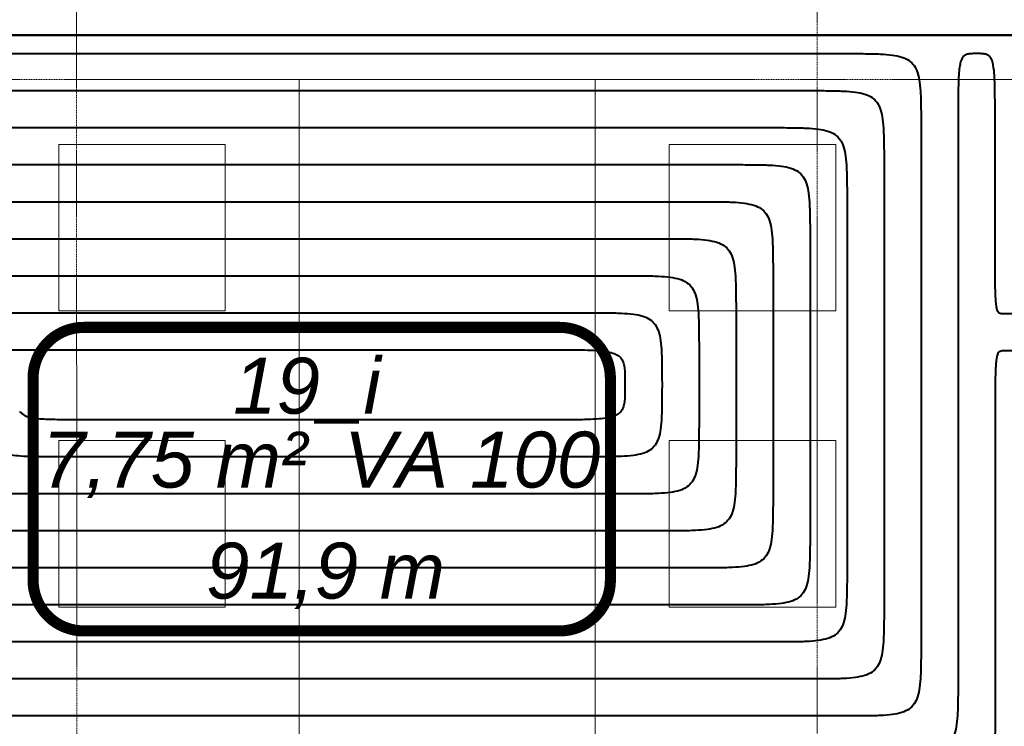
# Model space of a CAD drawing. Header units: millimetres. Extents: x 49908 to 79848, y -11883 to -3092.
# Tile 76 of 222: x 67875 to 68141, y -5401 to -5210. Entities that reach past the tile are written whole.
import ezdxf
from ezdxf.lldxf.tags import DXFTag

# ---------------------------------------------------------------- set-up
doc = ezdxf.new("R2010")
doc.units = ezdxf.units.MM
doc.linetypes.add('DASHDOT', pattern=[1, 0.5, -0.25, 0, -0.25])
doc.layers.add('A wyp ruchome', color=9, linetype='Continuous', lineweight=9)
doc.layers.add('A_OSIE', color=9, linetype='DASHDOT', lineweight=9)
doc.layers.add('IS_Ogrzewanie_płaszczyznowe', color=7, linetype='SOLID', true_color=0xac00e6)
doc.layers.add('IS_Ogrzewanie_płaszczyznowe_-_opis', color=7, linetype='SOLID', true_color=0xf000f0)
doc.layers.add('IS_Rys.pętli_o.p._Powrót', color=7, linetype='DASH', lineweight=13, true_color=0x4c9a5f)
doc.layers.add('IS_Rys.pętli_o.p._Zasilanie', color=7, linetype='SOLID', lineweight=13, true_color=0xff8c1a)
tags = doc.linetypes.add('DASH', pattern=[15, 10, -5]).pattern_tags.tags
tags[6:7] = [DXFTag(74, 4), DXFTag(75, 0), DXFTag(340, '0'), DXFTag(46, 0.0), DXFTag(50, 0.0), DXFTag(44, 0.0), DXFTag(45, 0.0)]
tags[4:5] = [DXFTag(74, 4), DXFTag(75, 0), DXFTag(340, '0'), DXFTag(46, 0.0), DXFTag(50, 0.0), DXFTag(44, 0.0), DXFTag(45, 0.0)]
tags = doc.linetypes.add('SOLID', pattern=[10, 10, 0]).pattern_tags.tags
tags[6:7] = [DXFTag(74, 4), DXFTag(75, 0), DXFTag(340, '0'), DXFTag(46, 0.0), DXFTag(50, 0.0), DXFTag(44, 0.0), DXFTag(45, 0.0)]
tags[4:5] = [DXFTag(74, 4), DXFTag(75, 0), DXFTag(340, '0'), DXFTag(46, 0.0), DXFTag(50, 0.0), DXFTag(44, 0.0), DXFTag(45, 0.0)]

msp = doc.modelspace()

# ---------------------------------------------------------------- linework, layer by layer
at = {"layer": 'A wyp ruchome'}
for points in [[(68030.47, -5226.63), (68030.47, -5466.63), (67950.47, -5466.63), (67950.47, -5226.63)], [(67930.47, -5244.13), (67885.47, -5244.13), (67885.47, -5289.13), (67930.47, -5289.13)], [(68050.47, -5244.13), (68095.47, -5244.13), (68095.47, -5289.13), (68050.47, -5289.13)], [(67930.47, -5324.13), (67885.47, -5324.13), (67885.47, -5369.13), (67930.47, -5369.13)], [(68050.47, -5324.13), (68095.47, -5324.13), (68095.47, -5369.13), (68050.47, -5369.13)]]:
    msp.add_lwpolyline(points, close=True, dxfattribs=at)
at = {"layer": 'A_OSIE', "ltscale": 0.3, "transparency": 33554559}
for p, q in [((67890.48, -7140.05), (67890.22, -3902.99)), ((68090.47, -7140.13), (68090.47, -3902.92)), ((70341.81, -5226.63), (67440.85, -5226.63))]:
    msp.add_line(p, q, dxfattribs=at)
at = {"layer": 'IS_Ogrzewanie_płaszczyznowe', "lineweight": 40}
for p, q in [((68143.5, -5214.61), (67772.46, -5214.61)), ((67772.46, -5214.61), (68143.5, -5214.61))]:
    msp.add_line(p, q, dxfattribs=at)
at = {"layer": 'IS_Ogrzewanie_płaszczyznowe_-_opis'}
msp.add_lwpolyline([(67892.22, -5375.57, 3, 3, 0), (68020.89, -5375.57, 3, 3, 0.414214), (68034.56, -5361.91, 3, 3, 0), (68034.56, -5307.24, 3, 3, 0.414214), (68020.89, -5293.57, 3, 3, 0), (67892.22, -5293.57, 3, 3, 0.414214), (67878.56, -5307.24, 3, 3, 0), (67878.56, -5361.91, 3, 3, 0.414214), (67892.22, -5375.57, 3, 3, 0)], format="xyseb", dxfattribs=at)
at = {"layer": 'IS_Rys.pętli_o.p._Powrót', "lineweight": 40}
for points, knots in [([(68133.5, -5219.61), (68133.08, -5219.61), (68132.33, -5219.61), (68131.28, -5219.69), (68130.4, -5219.96), (68129.69, -5220.59), (68129.22, -5221.6), (68128.91, -5223.02), (68128.7, -5224.97), (68128.58, -5227.55), (68128.52, -5230.84), (68128.5, -5234.94), (68128.5, -5237.96), (68128.5, -5239.61)], [0, 0, 0, 0, 0.0124352, 0.0226697, 0.0313069, 0.0397459, 0.0500792, 0.0641739, 0.0833944, 0.1088269, 0.1414417, 0.1821639, 0.2319009, 0.2319009, 0.2319009, 0.2319009]), ([(68138.5, -5239.61), (68138.5, -5237.96), (68138.5, -5234.94), (68138.48, -5230.84), (68138.42, -5227.55), (68138.3, -5224.97), (68138.09, -5223.02), (68137.77, -5221.6), (68137.3, -5220.59), (68136.6, -5219.96), (68135.71, -5219.69), (68134.67, -5219.61), (68133.91, -5219.61), (68133.5, -5219.61)], [0, 0, 0, 0, 0.0497371, 0.0904592, 0.123074, 0.1485065, 0.167727, 0.1818217, 0.192155, 0.200594, 0.2092312, 0.2194657, 0.2319009, 0.2319009, 0.2319009, 0.2319009]), ([(67807.45, -5229.61), (67809.63, -5229.61), (67817.8, -5229.61), (67834.9, -5229.61), (67860.87, -5229.61), (67893.18, -5229.61), (67929.29, -5229.61), (67966.66, -5229.61), (68002.77, -5229.61), (68035.08, -5229.61), (68061.05, -5229.61), (68078.15, -5229.61), (68086.32, -5229.61), (68088.5, -5229.61)], [0, 0, 0, 0, 0.065457, 0.244938, 0.513102, 0.844613, 1.214131, 1.596318, 1.965836, 2.297346, 2.565511, 2.744991, 2.810448, 2.810448, 2.810448, 2.810448]), ([(68088.5, -5229.61), (68090.16, -5229.61), (68093.17, -5229.61), (68097.28, -5229.69), (68100.59, -5229.93), (68103.21, -5230.44), (68105.27, -5231.35), (68106.76, -5232.84), (68107.67, -5234.9), (68108.18, -5237.52), (68108.42, -5240.83), (68108.5, -5244.94), (68108.5, -5247.96), (68108.5, -5249.61)], [0, 0, 0, 0, 0.0497373, 0.0904721, 0.1232039, 0.1491998, 0.1703704, 0.1897083, 0.2108788, 0.2368747, 0.2696065, 0.3103414, 0.3600787, 0.3600787, 0.3600787, 0.3600787]), ([(68128.5, -5239.61), (68128.5, -5240.77), (68128.5, -5245.1), (68128.5, -5254.16), (68128.5, -5267.93), (68128.5, -5285.05), (68128.5, -5304.18), (68128.5, -5323.99), (68128.5, -5343.12), (68128.5, -5360.24), (68128.5, -5374.01), (68128.5, -5383.07), (68128.5, -5387.4), (68128.5, -5388.55)], [0, 0, 0, 0, 0.034689, 0.129805, 0.271919, 0.447603, 0.64343, 0.84597, 1.041797, 1.217481, 1.359595, 1.454711, 1.4894, 1.4894, 1.4894, 1.4894]), ([(68138.5, -5269.93), (68138.5, -5269.7), (68138.5, -5268.82), (68138.5, -5266.97), (68138.5, -5264.17), (68138.5, -5260.69), (68138.5, -5256.79), (68138.5, -5252.76), (68138.5, -5248.86), (68138.5, -5245.38), (68138.5, -5242.58), (68138.5, -5240.73), (68138.5, -5239.85), (68138.5, -5239.61)], [0, 0, 0, 0, 0.0070618, 0.0264246, 0.0553551, 0.0911195, 0.1309842, 0.1722158, 0.2120805, 0.2478449, 0.2767754, 0.2961382, 0.3032, 0.3032, 0.3032, 0.3032]), ([(67827.45, -5249.61), (67829.32, -5249.61), (67836.32, -5249.61), (67850.99, -5249.61), (67873.27, -5249.61), (67900.98, -5249.61), (67931.95, -5249.61), (67964, -5249.61), (67994.97, -5249.61), (68022.68, -5249.61), (68044.95, -5249.61), (68059.62, -5249.61), (68066.63, -5249.61), (68068.5, -5249.61)], [0, 0, 0, 0, 0.056142, 0.21008, 0.440081, 0.724413, 1.041344, 1.369141, 1.686071, 1.970404, 2.200405, 2.354342, 2.410484, 2.410484, 2.410484, 2.410484]), ([(68068.5, -5249.61), (68070.16, -5249.61), (68073.17, -5249.61), (68077.28, -5249.69), (68080.59, -5249.93), (68083.21, -5250.44), (68085.27, -5251.35), (68086.76, -5252.84), (68087.67, -5254.9), (68088.18, -5257.52), (68088.42, -5260.83), (68088.5, -5264.94), (68088.5, -5267.96), (68088.5, -5269.61)], [0, 0, 0, 0, 0.0497373, 0.0904721, 0.1232039, 0.1491998, 0.1703704, 0.1897083, 0.2108788, 0.2368747, 0.2696065, 0.3103414, 0.3600787, 0.3600787, 0.3600787, 0.3600787]), ([(68108.5, -5249.61), (68108.5, -5250.54), (68108.5, -5253.99), (68108.5, -5261.23), (68108.5, -5272.22), (68108.5, -5285.89), (68108.5, -5301.18), (68108.5, -5316.99), (68108.5, -5332.27), (68108.5, -5345.95), (68108.5, -5356.94), (68108.5, -5364.18), (68108.5, -5367.63), (68108.5, -5368.55)], [0, 0, 0, 0, 0.027702, 0.103659, 0.217148, 0.357446, 0.513828, 0.675572, 0.831954, 0.972252, 1.085741, 1.161698, 1.1894, 1.1894, 1.1894, 1.1894]), ([(67847.45, -5269.61), (67849.01, -5269.61), (67854.85, -5269.61), (67867.08, -5269.61), (67885.66, -5269.61), (67908.77, -5269.61), (67934.6, -5269.61), (67961.34, -5269.61), (67987.17, -5269.61), (68010.28, -5269.61), (68028.86, -5269.61), (68041.1, -5269.61), (68046.94, -5269.61), (68048.5, -5269.61)], [0, 0, 0, 0, 0.046827, 0.175222, 0.36706, 0.604214, 0.868557, 1.141964, 1.406307, 1.643461, 1.835299, 1.963694, 2.01052, 2.01052, 2.01052, 2.01052]), ([(68048.5, -5269.61), (68050.16, -5269.61), (68053.17, -5269.61), (68057.28, -5269.69), (68060.59, -5269.93), (68063.21, -5270.44), (68065.27, -5271.35), (68066.76, -5272.84), (68067.67, -5274.9), (68068.18, -5277.52), (68068.42, -5280.83), (68068.5, -5284.94), (68068.5, -5287.96), (68068.5, -5289.61)], [0, 0, 0, 0, 0.0497373, 0.0904721, 0.1232039, 0.1491998, 0.1703704, 0.1897083, 0.2108788, 0.2368747, 0.2696065, 0.3103414, 0.3600787, 0.3600787, 0.3600787, 0.3600787]), ([(68088.5, -5269.61), (68088.5, -5270.23), (68088.5, -5272.52), (68088.5, -5277.32), (68088.5, -5284.62), (68088.5, -5293.69), (68088.5, -5303.84), (68088.5, -5314.33), (68088.5, -5324.47), (68088.5, -5333.55), (68088.5, -5340.84), (68088.5, -5345.65), (68088.5, -5347.94), (68088.5, -5348.55)], [0, 0, 0, 0, 0.0183857, 0.0687982, 0.1441204, 0.2372352, 0.3410255, 0.4483745, 0.5521648, 0.6452796, 0.7206018, 0.7710143, 0.7894, 0.7894, 0.7894, 0.7894]), ([(68141, -5289.93), (68140.79, -5289.93), (68140.41, -5289.94), (68139.86, -5289.86), (68139.39, -5289.52), (68139.08, -5288.88), (68138.86, -5287.92), (68138.7, -5286.51), (68138.6, -5284.57), (68138.54, -5282), (68138.51, -5278.71), (68138.5, -5274.61), (68138.5, -5271.59), (68138.5, -5269.93)], [0, 0, 0, 0, 0.0062189, 0.0114166, 0.016393, 0.0227951, 0.0322664, 0.0460468, 0.0651645, 0.0905685, 0.1231775, 0.163899, 0.213636, 0.213636, 0.213636, 0.213636]), ([(67867.44, -5289.61), (67868.69, -5289.61), (67873.37, -5289.61), (67883.17, -5289.61), (67898.06, -5289.61), (67916.57, -5289.61), (67937.26, -5289.61), (67958.68, -5289.61), (67979.37, -5289.61), (67997.88, -5289.61), (68012.77, -5289.61), (68022.57, -5289.61), (68027.25, -5289.61), (68028.5, -5289.61)], [0, 0, 0, 0, 0.037511, 0.140364, 0.294038, 0.484014, 0.69577, 0.914786, 1.126543, 1.316518, 1.470192, 1.573045, 1.610557, 1.610557, 1.610557, 1.610557]), ([(68028.5, -5289.61), (68030.16, -5289.61), (68033.17, -5289.61), (68037.28, -5289.69), (68040.59, -5289.92), (68043.21, -5290.42), (68045.26, -5291.3), (68046.75, -5292.75), (68047.67, -5294.76), (68048.18, -5297.31), (68048.42, -5300.54), (68048.5, -5304.53), (68048.5, -5307.47), (68048.5, -5309.08)], [0, 0, 0, 0, 0.0497373, 0.0904714, 0.1231967, 0.1491615, 0.170228, 0.1893114, 0.2100272, 0.2353662, 0.2672373, 0.3068934, 0.3553126, 0.3553126, 0.3553126, 0.3553126]), ([(68068.5, -5289.61), (68068.5, -5289.92), (68068.5, -5291.05), (68068.5, -5293.42), (68068.5, -5297.02), (68068.5, -5301.49), (68068.5, -5306.5), (68068.5, -5311.67), (68068.5, -5316.68), (68068.5, -5321.15), (68068.5, -5324.75), (68068.5, -5327.12), (68068.5, -5328.25), (68068.5, -5328.55)], [0, 0, 0, 0, 0.0090694, 0.0339372, 0.0710926, 0.1170248, 0.1682231, 0.2211769, 0.2723752, 0.3183074, 0.3554628, 0.3803306, 0.3894, 0.3894, 0.3894, 0.3894]), ([(68143.5, -5289.93), (68143.48, -5289.93), (68143.41, -5289.93), (68143.25, -5289.93), (68143.02, -5289.93), (68142.73, -5289.93), (68142.41, -5289.93), (68142.08, -5289.93), (68141.76, -5289.93), (68141.47, -5289.93), (68141.24, -5289.93), (68141.09, -5289.93), (68141.02, -5289.93), (68141, -5289.93)], [0, 0, 0, 0, 0.00058227, 0.00217881, 0.00456424, 0.00751315, 0.01080015, 0.01419985, 0.01748685, 0.02043576, 0.02282119, 0.02441773, 0.025, 0.025, 0.025, 0.025]), ([(68048.5, -5309.08), (68048.5, -5310.7), (68048.5, -5313.63), (68048.42, -5317.63), (68048.18, -5320.86), (68047.67, -5323.41), (68046.75, -5325.42), (68045.26, -5326.87), (68043.21, -5327.75), (68040.59, -5328.24), (68037.28, -5328.48), (68033.17, -5328.56), (68030.16, -5328.55), (68028.5, -5328.55)], [0, 0, 0, 0, 0.0484192, 0.0880753, 0.1199464, 0.1452854, 0.1660013, 0.1850846, 0.2061511, 0.2321159, 0.2648412, 0.3055754, 0.3553126, 0.3553126, 0.3553126, 0.3553126]), ([(67887.43, -5328.55), (67885.78, -5328.55), (67882.76, -5328.56), (67878.66, -5328.52), (67875.36, -5328.4), (67872.78, -5328.17), (67870.81, -5327.77), (67869.33, -5327.13), (67868.32, -5326.15), (67867.76, -5324.85), (67867.51, -5323.25), (67867.43, -5321.3), (67867.44, -5319.87), (67867.44, -5319.08)], [0, 0, 0, 0, 0.0497371, 0.0904613, 0.1230961, 0.1486262, 0.1681961, 0.1833244, 0.1961944, 0.2094408, 0.2251415, 0.2444515, 0.2680025, 0.2680025, 0.2680025, 0.2680025]), ([(68028.5, -5328.55), (68027.4, -5328.55), (68023.3, -5328.55), (68014.72, -5328.55), (68001.68, -5328.55), (67985.47, -5328.55), (67967.35, -5328.55), (67948.59, -5328.55), (67930.46, -5328.55), (67914.25, -5328.55), (67901.21, -5328.55), (67892.63, -5328.55), (67888.53, -5328.55), (67887.43, -5328.55)], [0, 0, 0, 0, 0.032855, 0.12294, 0.257537, 0.42393, 0.609399, 0.801227, 0.986697, 1.153089, 1.287687, 1.377772, 1.410627, 1.410627, 1.410627, 1.410627]), ([(68068.5, -5328.55), (68068.5, -5330.21), (68068.5, -5333.23), (68068.42, -5337.33), (68068.18, -5340.64), (68067.67, -5343.27), (68066.76, -5345.33), (68065.27, -5346.82), (68063.21, -5347.73), (68060.59, -5348.24), (68057.28, -5348.48), (68053.17, -5348.56), (68050.16, -5348.55), (68048.5, -5348.55)], [0, 0, 0, 0, 0.0497373, 0.0904721, 0.1232039, 0.1491998, 0.1703704, 0.1897083, 0.2108788, 0.2368747, 0.2696065, 0.3103414, 0.3600787, 0.3600787, 0.3600787, 0.3600787]), ([(68048.5, -5348.55), (68047.09, -5348.55), (68041.83, -5348.55), (68030.81, -5348.55), (68014.08, -5348.55), (67993.27, -5348.55), (67970, -5348.55), (67945.93, -5348.55), (67922.66, -5348.55), (67901.85, -5348.55), (67885.12, -5348.55), (67874.1, -5348.55), (67868.84, -5348.55), (67867.43, -5348.55)], [0, 0, 0, 0, 0.042172, 0.157804, 0.330572, 0.544151, 0.782217, 1.028446, 1.266512, 1.480091, 1.652859, 1.768491, 1.810663, 1.810663, 1.810663, 1.810663]), ([(68088.5, -5348.55), (68088.5, -5350.21), (68088.5, -5353.23), (68088.42, -5357.33), (68088.18, -5360.64), (68087.67, -5363.27), (68086.76, -5365.33), (68085.27, -5366.82), (68083.21, -5367.73), (68080.59, -5368.24), (68077.28, -5368.48), (68073.17, -5368.56), (68070.16, -5368.55), (68068.5, -5368.55)], [0, 0, 0, 0, 0.0497373, 0.0904721, 0.1232039, 0.1491998, 0.1703704, 0.1897083, 0.2108788, 0.2368747, 0.2696065, 0.3103414, 0.3600787, 0.3600787, 0.3600787, 0.3600787]), ([(68068.5, -5368.55), (68066.78, -5368.55), (68060.36, -5368.55), (68046.91, -5368.55), (68026.48, -5368.55), (68001.06, -5368.55), (67972.66, -5368.55), (67943.26, -5368.55), (67914.86, -5368.55), (67889.45, -5368.55), (67869.02, -5368.55), (67855.57, -5368.55), (67849.14, -5368.55), (67847.43, -5368.55)], [0, 0, 0, 0, 0.051489, 0.192668, 0.403606, 0.664372, 0.955035, 1.255664, 1.546326, 1.807093, 2.018031, 2.15921, 2.210699, 2.210699, 2.210699, 2.210699]), ([(68108.5, -5368.55), (68108.5, -5370.21), (68108.5, -5373.23), (68108.42, -5377.33), (68108.18, -5380.64), (68107.67, -5383.27), (68106.76, -5385.33), (68105.27, -5386.82), (68103.21, -5387.73), (68100.59, -5388.24), (68097.28, -5388.48), (68093.17, -5388.56), (68090.16, -5388.55), (68088.5, -5388.55)], [0, 0, 0, 0, 0.0497373, 0.0904721, 0.1232039, 0.1491998, 0.1703704, 0.1897083, 0.2108788, 0.2368747, 0.2696065, 0.3103414, 0.3600787, 0.3600787, 0.3600787, 0.3600787]), ([(68088.5, -5388.55), (68086.47, -5388.55), (68078.89, -5388.55), (68063, -5388.55), (68038.87, -5388.55), (68008.86, -5388.55), (67975.32, -5388.55), (67940.6, -5388.55), (67907.06, -5388.55), (67877.05, -5388.55), (67852.92, -5388.55), (67837.04, -5388.55), (67829.45, -5388.55), (67827.42, -5388.55)], [0, 0, 0, 0, 0.060806, 0.227532, 0.476641, 0.784593, 1.127853, 1.482882, 1.826141, 2.134094, 2.383203, 2.549929, 2.610735, 2.610735, 2.610735, 2.610735]), ([(68128.5, -5388.55), (68128.5, -5390.21), (68128.5, -5393.23), (68128.42, -5397.33), (68128.18, -5400.64), (68127.67, -5403.27), (68126.76, -5405.33), (68125.27, -5406.82), (68123.21, -5407.73), (68120.59, -5408.24), (68117.28, -5408.48), (68113.17, -5408.56), (68110.16, -5408.55), (68108.5, -5408.55)], [0, 0, 0, 0, 0.0497373, 0.0904721, 0.1232039, 0.1491998, 0.1703704, 0.1897083, 0.2108788, 0.2368747, 0.2696065, 0.3103414, 0.3600787, 0.3600787, 0.3600787, 0.3600787])]:
    msp.add_open_spline(points, degree=3, knots=knots, dxfattribs=at)
at = {"layer": 'IS_Rys.pętli_o.p._Zasilanie', "lineweight": 40}
for points, knots in [([(67797.45, -5219.61), (67799.79, -5219.61), (67808.54, -5219.61), (67826.86, -5219.61), (67854.68, -5219.61), (67889.28, -5219.61), (67927.96, -5219.61), (67967.99, -5219.61), (68006.67, -5219.61), (68041.27, -5219.61), (68069.09, -5219.61), (68087.41, -5219.61), (68096.16, -5219.61), (68098.5, -5219.61)], [0, 0, 0, 0, 0.070115, 0.262367, 0.549613, 0.904712, 1.300524, 1.709906, 2.105718, 2.460818, 2.748064, 2.940315, 3.01043, 3.01043, 3.01043, 3.01043]), ([(68098.5, -5219.61), (68100.16, -5219.61), (68103.17, -5219.61), (68107.28, -5219.69), (68110.59, -5219.93), (68113.21, -5220.44), (68115.27, -5221.35), (68116.76, -5222.84), (68117.67, -5224.9), (68118.18, -5227.52), (68118.42, -5230.83), (68118.5, -5234.94), (68118.5, -5237.96), (68118.5, -5239.61)], [0, 0, 0, 0, 0.0497373, 0.0904721, 0.1232039, 0.1491998, 0.1703704, 0.1897083, 0.2108788, 0.2368747, 0.2696065, 0.3103414, 0.3600787, 0.3600787, 0.3600787, 0.3600787]), ([(67817.45, -5239.61), (67819.48, -5239.61), (67827.06, -5239.61), (67842.95, -5239.61), (67867.07, -5239.61), (67897.08, -5239.61), (67930.62, -5239.61), (67965.33, -5239.61), (67998.87, -5239.61), (68028.88, -5239.61), (68053, -5239.61), (68068.89, -5239.61), (68076.47, -5239.61), (68078.5, -5239.61)], [0, 0, 0, 0, 0.0608, 0.227509, 0.476592, 0.784513, 1.127737, 1.482729, 1.825954, 2.133875, 2.382958, 2.549667, 2.610466, 2.610466, 2.610466, 2.610466]), ([(68078.5, -5239.61), (68080.16, -5239.61), (68083.17, -5239.61), (68087.28, -5239.69), (68090.59, -5239.93), (68093.21, -5240.44), (68095.27, -5241.35), (68096.76, -5242.84), (68097.67, -5244.9), (68098.18, -5247.52), (68098.42, -5250.83), (68098.5, -5254.94), (68098.5, -5257.96), (68098.5, -5259.61)], [0, 0, 0, 0, 0.0497373, 0.0904721, 0.1232039, 0.1491998, 0.1703704, 0.1897083, 0.2108788, 0.2368747, 0.2696065, 0.3103414, 0.3600787, 0.3600787, 0.3600787, 0.3600787]), ([(68118.5, -5239.61), (68118.5, -5240.69), (68118.5, -5244.73), (68118.5, -5253.18), (68118.5, -5266.02), (68118.5, -5282), (68118.5, -5299.85), (68118.5, -5318.32), (68118.5, -5336.17), (68118.5, -5352.14), (68118.5, -5364.98), (68118.5, -5373.44), (68118.5, -5377.48), (68118.5, -5378.55)], [0, 0, 0, 0, 0.03236, 0.12109, 0.253662, 0.417551, 0.600229, 0.789171, 0.971849, 1.135738, 1.26831, 1.35704, 1.3894, 1.3894, 1.3894, 1.3894]), ([(67837.45, -5259.61), (67839.16, -5259.61), (67845.59, -5259.61), (67859.04, -5259.61), (67879.47, -5259.61), (67904.88, -5259.61), (67933.27, -5259.61), (67962.67, -5259.61), (67991.07, -5259.61), (68016.48, -5259.61), (68036.91, -5259.61), (68050.36, -5259.61), (68056.78, -5259.61), (68058.5, -5259.61)], [0, 0, 0, 0, 0.051484, 0.192651, 0.40357, 0.664313, 0.95495, 1.255552, 1.546189, 1.806932, 2.017852, 2.159018, 2.210502, 2.210502, 2.210502, 2.210502]), ([(68058.5, -5259.61), (68060.16, -5259.61), (68063.17, -5259.61), (68067.28, -5259.69), (68070.59, -5259.93), (68073.21, -5260.44), (68075.27, -5261.35), (68076.76, -5262.84), (68077.67, -5264.9), (68078.18, -5267.52), (68078.42, -5270.83), (68078.5, -5274.94), (68078.5, -5277.96), (68078.5, -5279.61)], [0, 0, 0, 0, 0.0497373, 0.0904721, 0.1232039, 0.1491998, 0.1703704, 0.1897083, 0.2108788, 0.2368747, 0.2696065, 0.3103414, 0.3600787, 0.3600787, 0.3600787, 0.3600787]), ([(68098.5, -5259.61), (68098.5, -5260.38), (68098.5, -5263.26), (68098.5, -5269.28), (68098.5, -5278.42), (68098.5, -5289.79), (68098.5, -5302.51), (68098.5, -5315.66), (68098.5, -5328.37), (68098.5, -5339.75), (68098.5, -5348.89), (68098.5, -5354.91), (68098.5, -5357.79), (68098.5, -5358.55)], [0, 0, 0, 0, 0.0230439, 0.0862287, 0.1806343, 0.2973403, 0.4274267, 0.5619733, 0.6920597, 0.8087657, 0.9031713, 0.9663561, 0.9894, 0.9894, 0.9894, 0.9894]), ([(67857.44, -5279.61), (67858.85, -5279.61), (67864.11, -5279.61), (67875.13, -5279.61), (67891.86, -5279.61), (67912.67, -5279.61), (67935.93, -5279.61), (67960.01, -5279.61), (67983.27, -5279.61), (68004.08, -5279.61), (68020.81, -5279.61), (68031.83, -5279.61), (68037.09, -5279.61), (68038.5, -5279.61)], [0, 0, 0, 0, 0.042169, 0.157793, 0.330549, 0.544114, 0.782164, 1.028375, 1.266425, 1.479989, 1.652746, 1.76837, 1.810538, 1.810538, 1.810538, 1.810538]), ([(68038.5, -5279.61), (68040.16, -5279.61), (68043.17, -5279.61), (68047.28, -5279.69), (68050.59, -5279.93), (68053.21, -5280.44), (68055.27, -5281.35), (68056.76, -5282.84), (68057.67, -5284.9), (68058.18, -5287.52), (68058.42, -5290.83), (68058.5, -5294.94), (68058.5, -5297.96), (68058.5, -5299.61)], [0, 0, 0, 0, 0.0497373, 0.0904721, 0.1232039, 0.1491998, 0.1703704, 0.1897083, 0.2108788, 0.2368747, 0.2696065, 0.3103414, 0.3600787, 0.3600787, 0.3600787, 0.3600787]), ([(68078.5, -5279.61), (68078.5, -5280.07), (68078.5, -5281.78), (68078.5, -5285.37), (68078.5, -5290.82), (68078.5, -5297.59), (68078.5, -5305.17), (68078.5, -5313), (68078.5, -5320.58), (68078.5, -5327.35), (68078.5, -5332.8), (68078.5, -5336.38), (68078.5, -5338.1), (68078.5, -5338.55)], [0, 0, 0, 0, 0.0137276, 0.0513677, 0.1076065, 0.17713, 0.2546243, 0.3347757, 0.41227, 0.4817935, 0.5380323, 0.5756724, 0.5894, 0.5894, 0.5894, 0.5894]), ([(67857.44, -5319.08), (67857.44, -5317.47), (67857.44, -5314.53), (67857.51, -5310.54), (67857.76, -5307.31), (67858.27, -5304.76), (67859.18, -5302.75), (67860.67, -5301.3), (67862.73, -5300.42), (67865.35, -5299.92), (67868.66, -5299.69), (67872.77, -5299.61), (67875.78, -5299.61), (67877.44, -5299.61)], [0, 0, 0, 0, 0.0484193, 0.0880756, 0.1199472, 0.1452871, 0.1660044, 0.1850895, 0.2061575, 0.2321233, 0.2648491, 0.3055834, 0.3553207, 0.3553207, 0.3553207, 0.3553207]), ([(67877.44, -5299.61), (67878.54, -5299.61), (67882.63, -5299.61), (67891.22, -5299.61), (67904.25, -5299.61), (67920.47, -5299.61), (67938.59, -5299.61), (67957.35, -5299.61), (67975.47, -5299.61), (67991.68, -5299.61), (68004.72, -5299.61), (68013.3, -5299.61), (68017.4, -5299.61), (68018.5, -5299.61)], [0, 0, 0, 0, 0.032853, 0.122935, 0.257528, 0.423914, 0.609377, 0.801198, 0.98666, 1.153047, 1.287639, 1.377721, 1.410575, 1.410575, 1.410575, 1.410575]), ([(68018.5, -5299.61), (68020.16, -5299.61), (68023.17, -5299.61), (68027.27, -5299.65), (68030.57, -5299.76), (68033.15, -5300), (68035.13, -5300.4), (68036.6, -5301.04), (68037.62, -5302.02), (68038.17, -5303.32), (68038.42, -5304.92), (68038.5, -5306.87), (68038.5, -5308.3), (68038.5, -5309.08)], [0, 0, 0, 0, 0.0497371, 0.0904614, 0.1230965, 0.148627, 0.1681977, 0.183327, 0.1961982, 0.2094456, 0.2251467, 0.2444569, 0.2680079, 0.2680079, 0.2680079, 0.2680079]), ([(68058.5, -5299.61), (68058.5, -5299.76), (68058.5, -5300.31), (68058.5, -5301.46), (68058.5, -5303.21), (68058.5, -5305.39), (68058.5, -5307.82), (68058.5, -5310.34), (68058.5, -5312.78), (68058.5, -5314.95), (68058.5, -5316.7), (68058.5, -5317.86), (68058.5, -5318.41), (68058.5, -5318.55)], [0, 0, 0, 0, 0.0044113, 0.0165067, 0.0345787, 0.0569196, 0.0818219, 0.1075781, 0.1324804, 0.1548213, 0.1728933, 0.1849887, 0.1894, 0.1894, 0.1894, 0.1894]), ([(68141, -5299.93), (68140.79, -5299.93), (68140.41, -5299.93), (68139.86, -5300.01), (68139.39, -5300.35), (68139.08, -5300.99), (68138.86, -5301.95), (68138.7, -5303.36), (68138.6, -5305.3), (68138.54, -5307.87), (68138.51, -5311.16), (68138.5, -5315.26), (68138.5, -5318.28), (68138.5, -5319.93)], [0, 0, 0, 0, 0.0062189, 0.0114166, 0.016393, 0.0227951, 0.0322664, 0.0460468, 0.0651645, 0.0905685, 0.1231775, 0.163899, 0.213636, 0.213636, 0.213636, 0.213636]), ([(68143.5, -5299.93), (68143.48, -5299.93), (68143.41, -5299.93), (68143.25, -5299.93), (68143.02, -5299.93), (68142.73, -5299.93), (68142.41, -5299.93), (68142.08, -5299.93), (68141.76, -5299.93), (68141.47, -5299.93), (68141.24, -5299.93), (68141.09, -5299.93), (68141.02, -5299.93), (68141, -5299.93)], [0, 0, 0, 0, 0.00058227, 0.00217881, 0.00456424, 0.00751315, 0.01080015, 0.01419985, 0.01748685, 0.02043576, 0.02282119, 0.02441773, 0.025, 0.025, 0.025, 0.025]), ([(68038.5, -5309.08), (68038.5, -5309.87), (68038.5, -5311.3), (68038.42, -5313.25), (68038.17, -5314.85), (68037.62, -5316.15), (68036.6, -5317.13), (68035.13, -5317.77), (68033.15, -5318.17), (68030.57, -5318.4), (68027.27, -5318.52), (68023.17, -5318.56), (68020.16, -5318.55), (68018.5, -5318.55)], [0, 0, 0, 0, 0.023551, 0.0428612, 0.0585623, 0.0718097, 0.0846809, 0.0998102, 0.1193809, 0.1449114, 0.1775465, 0.2182708, 0.2680079, 0.2680079, 0.2680079, 0.2680079]), ([(67897.44, -5318.55), (67895.78, -5318.55), (67892.76, -5318.55), (67888.64, -5318.55), (67885.31, -5318.52), (67882.66, -5318.46), (67880.61, -5318.37), (67879.03, -5318.23), (67877.83, -5318.02), (67876.91, -5317.74), (67876.18, -5317.35), (67875.55, -5316.87), (67875.15, -5316.51), (67874.94, -5316.32)], [0, 0, 0, 0, 0.0497558, 0.0906087, 0.1235741, 0.1496708, 0.1699257, 0.1853843, 0.1971306, 0.2063136, 0.2141434, 0.2217868, 0.2302381, 0.2302381, 0.2302381, 0.2302381]), ([(67877.43, -5338.55), (67875.78, -5338.55), (67872.76, -5338.56), (67868.65, -5338.48), (67865.34, -5338.24), (67862.72, -5337.75), (67860.67, -5336.87), (67859.18, -5335.42), (67858.26, -5333.41), (67857.75, -5330.86), (67857.51, -5327.63), (67857.43, -5323.63), (67857.44, -5320.7), (67857.44, -5319.08)], [0, 0, 0, 0, 0.0497372, 0.0904712, 0.123196, 0.1491598, 0.1702249, 0.1893065, 0.2100209, 0.2353589, 0.2672295, 0.3068854, 0.3553046, 0.3553046, 0.3553046, 0.3553046]), ([(68018.5, -5318.55), (68017.56, -5318.55), (68014.04, -5318.55), (68006.67, -5318.55), (67995.49, -5318.55), (67981.57, -5318.55), (67966.02, -5318.55), (67949.92, -5318.55), (67934.36, -5318.55), (67920.45, -5318.55), (67909.26, -5318.55), (67901.89, -5318.55), (67898.38, -5318.55), (67897.44, -5318.55)], [0, 0, 0, 0, 0.028196, 0.105508, 0.22102, 0.363819, 0.52299, 0.687618, 0.846789, 0.989588, 1.105101, 1.182413, 1.210609, 1.210609, 1.210609, 1.210609]), ([(68058.5, -5318.55), (68058.5, -5320.21), (68058.5, -5323.23), (68058.42, -5327.33), (68058.18, -5330.64), (68057.67, -5333.27), (68056.76, -5335.33), (68055.27, -5336.82), (68053.21, -5337.73), (68050.59, -5338.24), (68047.28, -5338.48), (68043.17, -5338.56), (68040.16, -5338.55), (68038.5, -5338.55)], [0, 0, 0, 0, 0.0497373, 0.0904721, 0.1232039, 0.1491998, 0.1703704, 0.1897083, 0.2108788, 0.2368747, 0.2696065, 0.3103414, 0.3600787, 0.3600787, 0.3600787, 0.3600787]), ([(68138.5, -5319.93), (68138.5, -5320.54), (68138.5, -5322.83), (68138.5, -5327.61), (68138.5, -5334.88), (68138.5, -5343.92), (68138.5, -5354.02), (68138.5, -5364.47), (68138.5, -5374.57), (68138.5, -5383.61), (68138.5, -5390.88), (68138.5, -5395.66), (68138.5, -5397.94), (68138.5, -5398.55)], [0, 0, 0, 0, 0.0183112, 0.0685193, 0.1435361, 0.2362735, 0.3396431, 0.4465569, 0.5499265, 0.6426639, 0.7176807, 0.7678888, 0.7862, 0.7862, 0.7862, 0.7862]), ([(68038.5, -5338.55), (68037.25, -5338.55), (68032.57, -5338.55), (68022.77, -5338.55), (68007.88, -5338.55), (67989.37, -5338.55), (67968.67, -5338.55), (67947.26, -5338.55), (67926.56, -5338.55), (67908.05, -5338.55), (67893.16, -5338.55), (67883.36, -5338.55), (67878.68, -5338.55), (67877.43, -5338.55)], [0, 0, 0, 0, 0.037513, 0.140372, 0.294055, 0.48404, 0.695808, 0.914836, 1.126604, 1.31659, 1.470273, 1.573132, 1.610645, 1.610645, 1.610645, 1.610645]), ([(68078.5, -5338.55), (68078.5, -5340.21), (68078.5, -5343.23), (68078.42, -5347.33), (68078.18, -5350.64), (68077.67, -5353.27), (68076.76, -5355.33), (68075.27, -5356.82), (68073.21, -5357.73), (68070.59, -5358.24), (68067.28, -5358.48), (68063.17, -5358.56), (68060.16, -5358.55), (68058.5, -5358.55)], [0, 0, 0, 0, 0.0497373, 0.0904721, 0.1232039, 0.1491998, 0.1703704, 0.1897083, 0.2108788, 0.2368747, 0.2696065, 0.3103414, 0.3600787, 0.3600787, 0.3600787, 0.3600787]), ([(68058.5, -5358.55), (68056.94, -5358.55), (68051.1, -5358.55), (68038.86, -5358.55), (68020.28, -5358.55), (67997.16, -5358.55), (67971.33, -5358.55), (67944.59, -5358.55), (67918.76, -5358.55), (67895.65, -5358.55), (67877.07, -5358.55), (67864.83, -5358.55), (67858.99, -5358.55), (67857.43, -5358.55)], [0, 0, 0, 0, 0.04683, 0.175236, 0.367089, 0.604262, 0.868626, 1.142055, 1.406419, 1.643592, 1.835445, 1.96385, 2.010681, 2.010681, 2.010681, 2.010681]), ([(68098.5, -5358.55), (68098.5, -5360.21), (68098.5, -5363.23), (68098.42, -5367.33), (68098.18, -5370.64), (68097.67, -5373.27), (68096.76, -5375.33), (68095.27, -5376.82), (68093.21, -5377.73), (68090.59, -5378.24), (68087.28, -5378.48), (68083.17, -5378.56), (68080.16, -5378.55), (68078.5, -5378.55)], [0, 0, 0, 0, 0.0497373, 0.0904721, 0.1232039, 0.1491998, 0.1703704, 0.1897083, 0.2108788, 0.2368747, 0.2696065, 0.3103414, 0.3600787, 0.3600787, 0.3600787, 0.3600787]), ([(68078.5, -5378.55), (68076.63, -5378.55), (68069.62, -5378.55), (68054.95, -5378.55), (68032.67, -5378.55), (68004.96, -5378.55), (67973.99, -5378.55), (67941.93, -5378.55), (67910.96, -5378.55), (67883.25, -5378.55), (67860.97, -5378.55), (67846.3, -5378.55), (67839.3, -5378.55), (67837.43, -5378.55)], [0, 0, 0, 0, 0.056147, 0.2101, 0.440123, 0.724483, 1.041444, 1.369273, 1.686234, 1.970593, 2.200617, 2.354569, 2.410717, 2.410717, 2.410717, 2.410717]), ([(68118.5, -5378.55), (68118.5, -5380.21), (68118.5, -5383.23), (68118.42, -5387.33), (68118.18, -5390.64), (68117.67, -5393.27), (68116.76, -5395.33), (68115.27, -5396.82), (68113.21, -5397.73), (68110.59, -5398.24), (68107.28, -5398.48), (68103.17, -5398.56), (68100.16, -5398.55), (68098.5, -5398.55)], [0, 0, 0, 0, 0.0497373, 0.0904721, 0.1232039, 0.1491998, 0.1703704, 0.1897083, 0.2108788, 0.2368747, 0.2696065, 0.3103414, 0.3600787, 0.3600787, 0.3600787, 0.3600787]), ([(68098.5, -5398.55), (68096.32, -5398.55), (68088.15, -5398.55), (68071.04, -5398.55), (68045.07, -5398.55), (68012.76, -5398.55), (67976.65, -5398.55), (67939.27, -5398.55), (67903.16, -5398.55), (67870.85, -5398.55), (67844.88, -5398.55), (67827.77, -5398.55), (67819.6, -5398.55), (67817.42, -5398.55)], [0, 0, 0, 0, 0.065465, 0.244964, 0.513158, 0.844704, 1.214262, 1.596491, 1.966049, 2.297595, 2.565789, 2.745288, 2.810753, 2.810753, 2.810753, 2.810753]), ([(68138.5, -5398.55), (68138.5, -5400.21), (68138.5, -5403.23), (68138.42, -5407.33), (68138.18, -5410.64), (68137.67, -5413.27), (68136.76, -5415.33), (68135.27, -5416.82), (68133.21, -5417.73), (68130.59, -5418.24), (68127.28, -5418.48), (68123.17, -5418.56), (68120.16, -5418.55), (68118.5, -5418.55)], [0, 0, 0, 0, 0.0497373, 0.0904721, 0.1232039, 0.1491998, 0.1703704, 0.1897083, 0.2108788, 0.2368747, 0.2696065, 0.3103414, 0.3600787, 0.3600787, 0.3600787, 0.3600787])]:
    msp.add_open_spline(points, degree=3, knots=knots, dxfattribs=at)

# ---------------------------------------------------------------- texts
at = {"layer": 'IS_Ogrzewanie_płaszczyznowe_-_opis', "ltscale": 0.01, "char_height": 15.12}
for s, insert, attachment_point in [('\\fArial|b0|i1;19_i', (67952.56, -5319.57), 8), ('\\fArial|b0|i1;7,75 m²', (67952.56, -5321.73), 3), ('\\fArial|b0|i1;VA 100', (67962.56, -5321.73), 1), ('\\fArial|b0|i1;91,9 m', (67957.56, -5351.73), 2)]:
    msp.add_mtext(s, dxfattribs=dict(at, insert=insert, attachment_point=attachment_point))

doc.saveas('drawing.dxf')
